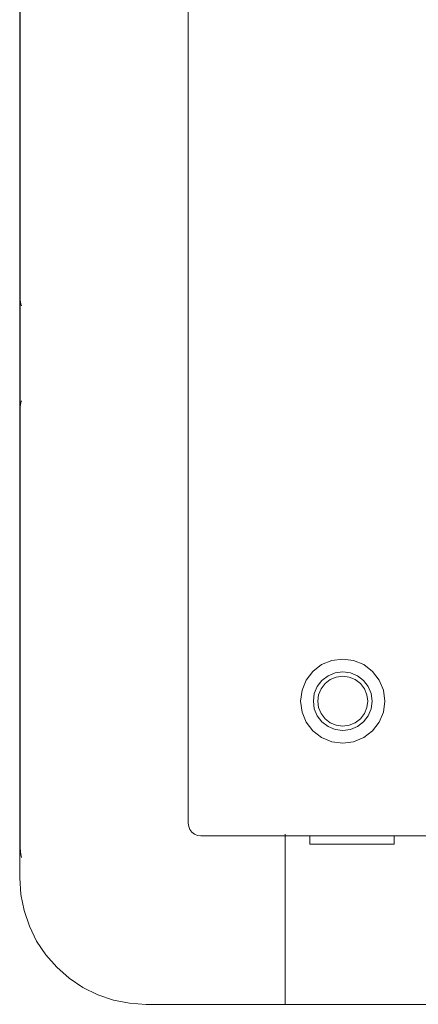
# Model space of a CAD drawing. Header units: millimetres. Extents: x -8931983 to 9630244, y 4 to 18563053.
# Tile 133 of 256: x 349108.7235 to 349108.7855, y 9281984.617 to 9281984.7703. Entities that reach past the tile are written whole.
import ezdxf

# ---------------------------------------------------------------- set-up
doc = ezdxf.new("R2010")
doc.units = ezdxf.units.MM
doc.layers.add('LMOBILIARIO', color=252, linetype='Continuous', lineweight=5, true_color=0x898989)

# ---------------------------------------------------------------- blocks, each defined once
blk = doc.blocks.new('maquina de coser')
at = {"layer": 'LMOBILIARIO', "lineweight": 0}
for p, q in [((0.00492, 0.55998), (0.00248, 0.55915)), ((0.00744, 0.56048), (0.00492, 0.55998)), ((0.00744, 0.56048), (0.01001, 0.56065)), ((0.01001, 0.56065), (0.3956, 0.56065)), ((0.01318, 0.56038), (0.01365, 0.56049)), ((0.01365, 0.56049), (0.0147, 0.56058)), ((0.08333, 0.56058), (0.0147, 0.56058)), ((0.08333, 0.56058), (0.084, 0.56049)), ((0.08333, 0.56058), (0.09997, 0.56058)), ((0.084, 0.56049), (0.08426, 0.56038)), ((0.09929, 0.56049), (0.09903, 0.56038)), ((0.09997, 0.56058), (0.09929, 0.56049)), ((0.09997, 0.56058), (0.27022, 0.56058)), ((-0.00197, 0.55658), (0.00017, 0.55801)), ((0.00248, 0.55915), (0.00017, 0.55801)), ((-0.0039, 0.55488), (-0.00197, 0.55658)), ((-0.0056, 0.55295), (-0.0039, 0.55488)), ((-0.00703, 0.55081), (-0.0056, 0.55295)), ((-0.00817, 0.5485), (-0.00703, 0.55081)), ((-0.009, 0.54607), (-0.00817, 0.5485)), ((-0.009, 0.54607), (-0.0095, 0.54354)), ((-0.00967, 0.54097), (-0.0095, 0.54354)), ((-0.00967, 0.51933), (-0.00967, 0.54097)), ((0.01663, 0.53296), (0.01683, 0.53343)), ((0.01683, 0.53343), (0.01714, 0.53384)), ((0.01714, 0.53384), (0.01755, 0.53415)), ((0.01755, 0.53415), (0.01802, 0.53435)), ((0.01802, 0.53435), (0.01853, 0.53442)), ((0.321, 0.53442), (0.01853, 0.53442)), ((0.01656, 0.53245), (0.01663, 0.53296)), ((0.01656, 0.53245), (0.01656, 0.51933)), ((-0.00967, 0.48734), (-0.00967, 0.51933)), ((0.01656, 0.51933), (-0.00967, 0.51933)), ((0.01656, 0.51933), (0.01656, 0.51549)), ((0.01663, 0.51933), (0.01683, 0.51933)), ((0.03582, 0.51671), (0.03424, 0.51606)), ((0.03752, 0.51694), (0.03582, 0.51671)), ((0.03922, 0.51671), (0.03752, 0.51694)), ((0.0408, 0.51606), (0.03922, 0.51671)), ((0.01656, 0.51549), (0.01525, 0.51549)), ((0.01525, 0.51549), (0.01525, 0.50237)), ((0.01656, 0.50237), (0.01656, 0.51549)), ((0.03288, 0.51501), (0.03184, 0.51366)), ((0.03424, 0.51606), (0.03288, 0.51501)), ((0.03634, 0.5148), (0.03752, 0.51495)), ((0.03752, 0.51495), (0.0387, 0.5148)), ((0.04216, 0.51501), (0.0408, 0.51606)), ((0.0432, 0.51366), (0.04216, 0.51501)), ((0.03184, 0.51366), (0.03119, 0.51207)), ((0.03356, 0.51266), (0.03429, 0.51361)), ((0.03429, 0.51361), (0.03523, 0.51434)), ((0.03558, 0.51374), (0.03477, 0.51312)), ((0.03523, 0.51434), (0.03634, 0.5148)), ((0.03651, 0.51413), (0.03558, 0.51374)), ((0.03752, 0.51426), (0.03651, 0.51413)), ((0.03852, 0.51413), (0.03752, 0.51426)), ((0.03946, 0.51374), (0.03852, 0.51413)), ((0.0387, 0.5148), (0.03981, 0.51434)), ((0.04027, 0.51312), (0.03946, 0.51374)), ((0.03981, 0.51434), (0.04075, 0.51361)), ((0.04148, 0.51266), (0.04075, 0.51361)), ((0.04385, 0.51207), (0.0432, 0.51366)), ((0.03119, 0.51207), (0.03096, 0.51038)), ((0.03356, 0.51266), (0.0331, 0.51156)), ((0.03416, 0.51232), (0.03377, 0.51138)), ((0.03477, 0.51312), (0.03416, 0.51232)), ((0.04088, 0.51232), (0.04027, 0.51312)), ((0.04127, 0.51138), (0.04088, 0.51232)), ((0.04148, 0.51266), (0.04194, 0.51156)), ((0.04408, 0.51038), (0.04385, 0.51207)), ((0.03096, 0.51038), (0.03119, 0.50868)), ((0.03295, 0.51038), (0.0331, 0.51156)), ((0.0331, 0.50919), (0.03295, 0.51038)), ((0.03377, 0.51138), (0.03364, 0.51038)), ((0.03364, 0.51038), (0.03377, 0.50937)), ((0.0414, 0.51038), (0.04127, 0.51138)), ((0.04127, 0.50937), (0.0414, 0.51038)), ((0.04194, 0.51156), (0.04209, 0.51038)), ((0.04209, 0.51038), (0.04194, 0.50919)), ((0.04385, 0.50868), (0.04408, 0.51038)), ((0.03356, 0.50809), (0.0331, 0.50919)), ((0.03377, 0.50937), (0.03416, 0.50844)), ((0.04088, 0.50844), (0.04127, 0.50937)), ((0.04194, 0.50919), (0.04148, 0.50809)), ((0.03119, 0.50868), (0.03184, 0.5071)), ((0.03429, 0.50714), (0.03356, 0.50809)), ((0.03416, 0.50844), (0.03477, 0.50763)), ((0.03477, 0.50763), (0.03558, 0.50701)), ((0.03946, 0.50701), (0.04027, 0.50763)), ((0.04027, 0.50763), (0.04088, 0.50844)), ((0.04075, 0.50714), (0.04148, 0.50809)), ((0.0432, 0.5071), (0.04385, 0.50868)), ((0.03184, 0.5071), (0.03288, 0.50574)), ((0.03288, 0.50574), (0.03424, 0.5047)), ((0.03523, 0.50642), (0.03429, 0.50714)), ((0.03634, 0.50596), (0.03523, 0.50642)), ((0.03558, 0.50701), (0.03651, 0.50663)), ((0.03752, 0.5058), (0.03634, 0.50596)), ((0.03651, 0.50663), (0.03752, 0.50649)), ((0.03752, 0.50649), (0.03852, 0.50663)), ((0.0387, 0.50596), (0.03752, 0.5058)), ((0.03852, 0.50663), (0.03946, 0.50701)), ((0.03981, 0.50642), (0.0387, 0.50596)), ((0.04075, 0.50714), (0.03981, 0.50642)), ((0.0408, 0.5047), (0.04216, 0.50574)), ((0.04216, 0.50574), (0.0432, 0.5071)), ((0.03424, 0.5047), (0.03582, 0.50404)), ((0.03922, 0.50404), (0.0408, 0.5047)), ((0.03582, 0.50404), (0.03752, 0.50382)), ((0.03752, 0.50382), (0.03922, 0.50404)), ((0.01656, 0.50237), (0.01525, 0.50237)), ((0.01656, 0.50237), (0.01656, 0.44458))]:
    blk.add_line(p, q, dxfattribs=at)
blk = doc.blocks.new('bloque pg edf 04')
at = {"lineweight": 5, "rotation": 90}
blk.add_blockref('maquina de coser', (-5.30556, 32.55221, 20.54864), dxfattribs=at)

msp = doc.modelspace()

# ---------------------------------------------------------------- block references
at = {"lineweight": 5}
msp.add_blockref('bloque pg edf 04', (349114.58967, 9281952.07449), dxfattribs=at)

doc.saveas('drawing.dxf')
